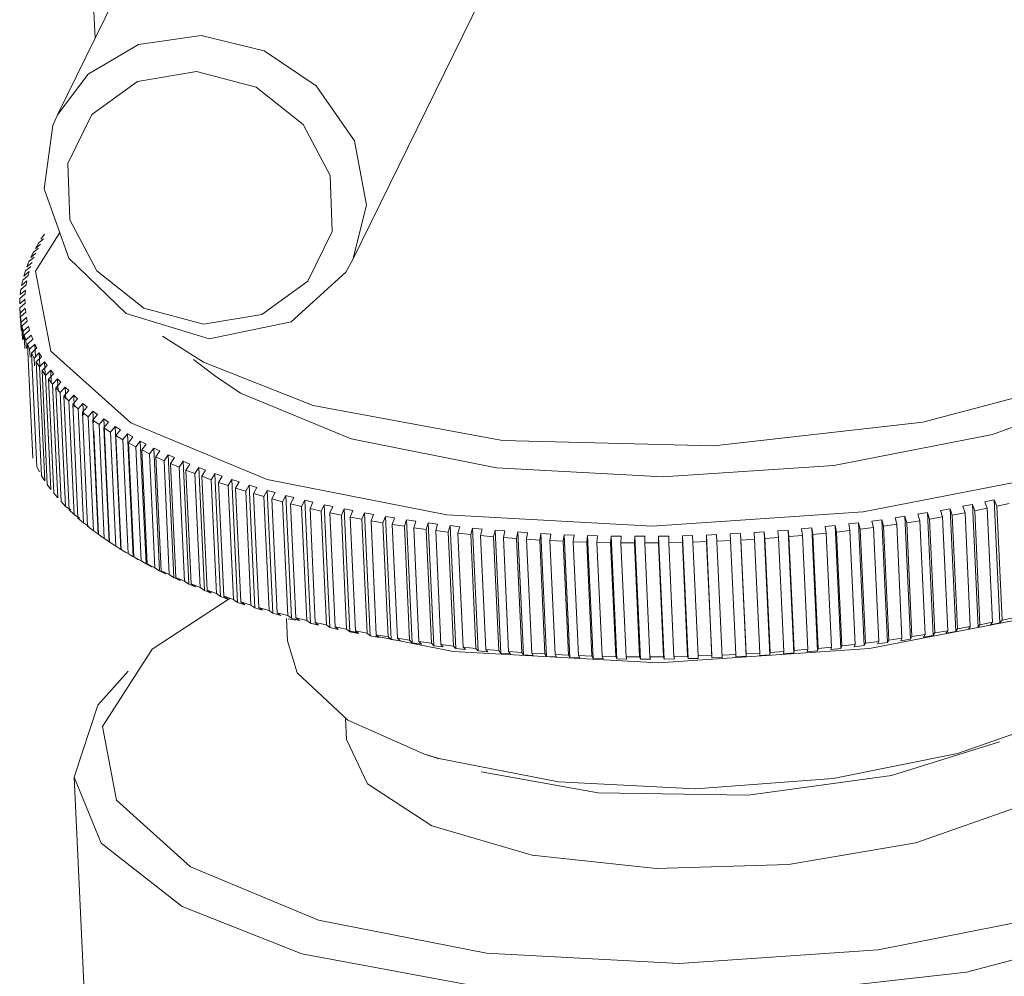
# Model space of a CAD drawing. Header units: millimetres. Extents: x 3925 to 5043, y -86 to 778.
# Tile 127 of 157: x 4821.53 to 4826.02, y 437.24 to 441.61. Entities that reach past the tile are written whole.
import ezdxf

# ---------------------------------------------------------------- set-up
doc = ezdxf.new("R2010")
doc.units = ezdxf.units.MM
doc.header["$LTSCALE"] = 46.255
doc.layers.add('140-154101-0DXF_CONTINUOUS_LINE', color=7, linetype='CONTINUOUS')

msp = doc.modelspace()

# ---------------------------------------------------------------- linework, layer by layer
at = {"layer": '140-154101-0DXF_CONTINUOUS_LINE', "color": 7, "linetype": 'Continuous', "lineweight": 0}
for p, q in [((4821.7011, 441.175), (4823.0842, 443.9958)), ((4823.0479, 440.5146), (4824.431, 443.3354)), ((4821.8146, 442.7843), (4821.8725, 441.5246)), ((4822.0656, 441.3278), (4822.3356, 441.3736)), ((4821.7111, 440.6379), (4821.6003, 440.4613)), ((4821.6413, 440.6313), (4821.6253, 440.6075)), ((4821.614, 440.5895), (4821.6001, 440.5657)), ((4821.6002, 440.5657), (4821.6237, 440.585)), ((4821.6375, 440.6089), (4821.614, 440.5895)), ((4821.5904, 440.5476), (4821.5787, 440.5236)), ((4821.5787, 440.5236), (4821.6024, 440.5434)), ((4821.6142, 440.5673), (4821.5905, 440.5476)), ((4821.5786, 440.4837), (4821.5546, 440.4633)), ((4821.5706, 440.5055), (4821.561, 440.4815)), ((4821.5611, 440.4815), (4821.5849, 440.5015)), ((4821.5945, 440.5255), (4821.5707, 440.5055)), ((4821.752, 440.5216), (4822.0144, 440.2689)), ((4821.5665, 440.4418), (4821.5424, 440.4211)), ((4821.5546, 440.4633), (4821.5472, 440.4393)), ((4821.5472, 440.4393), (4821.5712, 440.4597)), ((4821.5712, 440.4597), (4821.5665, 440.4418)), ((4821.6003, 440.4613), (4821.6707, 440.0963)), ((4821.5581, 440.3999), (4821.534, 440.3789)), ((4821.5424, 440.4211), (4821.5371, 440.3971)), ((4821.5372, 440.3971), (4821.5612, 440.4178)), ((4821.5612, 440.4178), (4821.5581, 440.3999)), ((4821.5536, 440.3581), (4821.5294, 440.3368)), ((4821.534, 440.3789), (4821.5309, 440.3549)), ((4821.5309, 440.3549), (4821.555, 440.376)), ((4821.555, 440.376), (4821.5536, 440.3581)), ((4821.5294, 440.3368), (4821.5285, 440.3128)), ((4821.5285, 440.3129), (4821.5527, 440.3342)), ((4821.5528, 440.3165), (4821.5287, 440.2947)), ((4821.5527, 440.3343), (4821.5528, 440.3164)), ((4821.5286, 440.2947), (4821.5299, 440.2709)), ((4821.5287, 440.2947), (4821.5316, 440.2322)), ((4821.53, 440.2709), (4821.5541, 440.2926)), ((4821.5559, 440.2749), (4821.5318, 440.2529)), ((4821.5541, 440.2927), (4821.5559, 440.2749)), ((4822.0144, 440.2689), (4822.3931, 440.1528)), ((4822.6333, 440.2648), (4822.3666, 440.2203)), ((4821.5317, 440.2529), (4821.5352, 440.2292)), ((4821.5318, 440.2529), (4821.5346, 440.1908)), ((4821.5352, 440.2292), (4821.5593, 440.2512)), ((4821.5352, 440.2292), (4821.537, 440.1909)), ((4821.5627, 440.2336), (4821.5387, 440.2112)), ((4821.5593, 440.2513), (4821.5628, 440.2336)), ((4822.7666, 440.2308), (4822.3931, 440.1528)), ((4821.5387, 440.2113), (4821.5443, 440.1877)), ((4821.5387, 440.2112), (4821.5415, 440.1497)), ((4821.5443, 440.1877), (4821.5684, 440.2101)), ((4821.5443, 440.1877), (4821.546, 440.1499)), ((4821.5734, 440.1926), (4821.5494, 440.1699)), ((4821.5494, 440.1699), (4821.5572, 440.1465)), ((4821.5494, 440.1699), (4821.5522, 440.109)), ((4821.5572, 440.1465), (4821.5812, 440.1692)), ((4821.5684, 440.2101), (4821.5734, 440.1925)), ((4821.5812, 440.1692), (4821.5878, 440.1518)), ((4821.5572, 440.1465), (4821.5589, 440.1093)), ((4821.5639, 440.1288), (4821.5739, 440.1056)), ((4821.5878, 440.1519), (4821.564, 440.1288)), ((4821.564, 440.1288), (4821.5879, 439.6092)), ((4821.574, 440.1057), (4821.5978, 440.1287)), ((4821.5978, 440.1287), (4821.606, 440.1115)), ((4821.5978, 440.1287), (4821.6005, 440.0703)), ((4822.3671, 440.0467), (4822.1805, 440.1661)), ((4821.5739, 440.1056), (4821.5756, 440.0692)), ((4821.606, 440.1115), (4821.5823, 440.0881)), ((4821.5823, 440.0882), (4821.5944, 440.0652)), ((4821.5823, 440.0881), (4821.6063, 439.5685)), ((4821.5944, 440.0652), (4821.6181, 440.0886)), ((4821.6181, 440.0886), (4821.628, 440.0715)), ((4821.6181, 440.0886), (4821.6208, 440.0306)), ((4821.6707, 440.0963), (4822.0349, 439.7691)), ((4821.5944, 440.0652), (4821.5961, 440.0294)), ((4821.6279, 440.0716), (4821.6044, 440.0479)), ((4821.6044, 440.0479), (4821.6187, 440.0252)), ((4821.6044, 440.0479), (4821.6284, 439.5282)), ((4821.6187, 440.0252), (4821.6422, 440.0489)), ((4821.6422, 440.0489), (4821.6536, 440.032)), ((4821.6422, 440.0489), (4821.6448, 439.9914)), ((4822.4168, 439.9851), (4822.3209, 440.0586)), ((4822.8668, 439.8486), (4822.3671, 440.0467)), ((4821.6187, 440.0252), (4821.6426, 439.5055)), ((4821.6536, 440.0321), (4821.6303, 440.0081)), ((4821.6303, 440.0081), (4821.6466, 439.9857)), ((4821.6303, 440.0081), (4821.6542, 439.4884)), ((4821.6467, 439.9857), (4821.6699, 440.0097)), ((4821.6829, 439.9931), (4821.6599, 439.9688)), ((4821.6699, 440.0097), (4821.6829, 439.9931)), ((4821.6699, 440.0097), (4821.6725, 439.9527)), ((4821.6466, 439.9857), (4821.6705, 439.466)), ((4821.6598, 439.9688), (4821.6783, 439.9467)), ((4821.6599, 439.9688), (4821.6838, 439.4491)), ((4821.6783, 439.9467), (4821.7013, 439.971)), ((4821.6783, 439.9467), (4821.7022, 439.427)), ((4821.7159, 439.9547), (4821.6931, 439.9301)), ((4821.7013, 439.9711), (4821.7159, 439.9547)), ((4821.7013, 439.971), (4821.7039, 439.9147)), ((4822.4172, 439.9852), (4822.5365, 439.9048)), ((4821.6931, 439.9301), (4821.7136, 439.9083)), ((4821.6931, 439.9301), (4821.717, 439.4104)), ((4821.7136, 439.9084), (4821.7364, 439.933)), ((4821.7136, 439.9083), (4821.7375, 439.3887)), ((4821.7524, 439.9169), (4821.73, 439.892)), ((4821.7364, 439.933), (4821.7525, 439.9169)), ((4821.7364, 439.933), (4821.7389, 439.8773)), ((4822.5365, 439.9048), (4823.0407, 439.6964)), ((4825.9666, 439.7171), (4826.5636, 439.9333)), ((4821.7299, 439.892), (4821.7525, 439.8706)), ((4821.73, 439.892), (4821.7539, 439.3723)), ((4821.7525, 439.8706), (4821.775, 439.8955)), ((4821.7525, 439.8706), (4821.7764, 439.3509)), ((4821.7926, 439.8798), (4821.7704, 439.8545)), ((4821.7704, 439.8545), (4821.795, 439.8335)), ((4821.7704, 439.8545), (4821.7944, 439.3349)), ((4821.775, 439.8955), (4821.7926, 439.8797)), ((4821.775, 439.8955), (4821.7775, 439.8406)), ((4821.795, 439.8336), (4821.8171, 439.8588)), ((4821.8171, 439.8588), (4821.8363, 439.8433)), ((4821.8171, 439.8588), (4821.8196, 439.8047)), ((4821.795, 439.8335), (4821.8189, 439.3139)), ((4821.8362, 439.8433), (4821.8144, 439.8178)), ((4821.8144, 439.8178), (4821.841, 439.7972)), ((4821.8144, 439.8178), (4821.8384, 439.2981)), ((4821.841, 439.7972), (4821.8628, 439.8227)), ((4821.8628, 439.8228), (4821.8834, 439.8075)), ((4821.8628, 439.8227), (4821.8652, 439.7695)), ((4821.841, 439.7972), (4821.8649, 439.2775)), ((4821.8833, 439.8076), (4821.8619, 439.7818)), ((4821.8619, 439.7818), (4821.8904, 439.7617)), ((4821.8619, 439.7818), (4821.8858, 439.2621)), ((4821.8905, 439.7617), (4821.9118, 439.7875)), ((4821.9118, 439.7875), (4821.9339, 439.7726)), ((4821.9118, 439.7875), (4821.9376, 439.2267)), ((4821.9338, 439.7727), (4821.9128, 439.7466)), ((4822.0349, 439.7691), (4822.6575, 439.5117)), ((4821.8669, 439.733), (4821.8886, 439.262)), ((4821.8904, 439.7617), (4821.9144, 439.242)), ((4821.9128, 439.7466), (4821.9433, 439.7269)), ((4821.9128, 439.7466), (4821.9368, 439.2269)), ((4821.9433, 439.7269), (4821.9643, 439.753)), ((4821.9433, 439.7269), (4821.9672, 439.2072)), ((4821.9642, 439.753), (4821.9877, 439.7385)), ((4821.9643, 439.753), (4821.9901, 439.1923)), ((4821.9877, 439.7386), (4821.9671, 439.7122)), ((4821.9995, 439.6931), (4822.02, 439.7194)), ((4822.02, 439.7194), (4822.0448, 439.7053)), ((4822.02, 439.7194), (4822.0458, 439.1587)), ((4821.9671, 439.7122), (4821.9994, 439.693)), ((4821.9671, 439.7122), (4821.991, 439.1925)), ((4821.9994, 439.693), (4822.0234, 439.1734)), ((4822.0448, 439.7053), (4822.0247, 439.6787)), ((4822.0247, 439.6787), (4822.0589, 439.6601)), ((4822.0247, 439.6787), (4822.0486, 439.159)), ((4822.0589, 439.6601), (4822.0789, 439.6867)), ((4822.0789, 439.6867), (4822.1052, 439.673)), ((4822.0789, 439.6867), (4822.1048, 439.1259)), ((4823.0407, 439.6964), (4823.7047, 439.565)), ((4825.2429, 439.5759), (4825.9666, 439.7171)), ((4822.0589, 439.6601), (4822.0828, 439.1404)), ((4822.1051, 439.673), (4822.0855, 439.6461)), ((4822.0855, 439.6461), (4822.1215, 439.628)), ((4822.0855, 439.6461), (4822.1094, 439.1265)), ((4822.1215, 439.628), (4822.1411, 439.6549)), ((4822.141, 439.6549), (4822.1686, 439.6416)), ((4822.1411, 439.6549), (4822.1669, 439.0942)), ((4822.1685, 439.6416), (4822.1495, 439.6145)), ((4822.1215, 439.628), (4822.1454, 439.1083)), ((4822.1494, 439.6145), (4822.1872, 439.597)), ((4822.1495, 439.6145), (4822.1734, 439.0948)), ((4822.1872, 439.597), (4822.2063, 439.6241)), ((4822.1872, 439.597), (4822.2111, 439.0773)), ((4822.2063, 439.6241), (4822.2351, 439.6112)), ((4822.2063, 439.6241), (4822.2321, 439.0633)), ((4822.235, 439.6112), (4822.2165, 439.5839)), ((4822.256, 439.5669), (4822.2745, 439.5943)), ((4822.2745, 439.5943), (4822.3046, 439.5818)), ((4822.2745, 439.5943), (4822.3003, 439.0335)), ((4821.6183, 439.5455), (4821.6062, 439.5685)), ((4822.2165, 439.5839), (4822.256, 439.5669)), ((4822.2165, 439.5839), (4822.2405, 439.0642)), ((4822.256, 439.5669), (4822.2799, 439.0472)), ((4822.2865, 439.5543), (4822.3277, 439.5379)), ((4822.3045, 439.5819), (4822.2866, 439.5543)), ((4822.2866, 439.5543), (4822.3105, 439.0346)), ((4822.3277, 439.5379), (4822.3456, 439.5655)), ((4822.3456, 439.5655), (4822.377, 439.5535)), ((4822.3456, 439.5655), (4822.3714, 439.0048)), ((4822.3769, 439.5536), (4822.3595, 439.5258)), ((4823.7047, 439.565), (4824.4635, 439.5235)), ((4824.4635, 439.5235), (4825.2429, 439.5759)), ((4821.6426, 439.5055), (4821.6283, 439.5282)), ((4822.3277, 439.5379), (4822.3516, 439.0182)), ((4822.3595, 439.5258), (4822.4023, 439.51)), ((4822.3595, 439.5258), (4822.3835, 439.0061)), ((4822.4023, 439.51), (4822.4196, 439.5378)), ((4822.4023, 439.51), (4822.4262, 438.9903)), ((4822.4196, 439.5379), (4822.4521, 439.5263)), ((4822.4196, 439.5378), (4822.4454, 438.9771)), ((4822.4521, 439.5264), (4822.4353, 439.4983)), ((4822.4353, 439.4983), (4822.4796, 439.4832)), ((4822.4353, 439.4983), (4822.4592, 438.9787)), ((4822.4796, 439.4832), (4822.4963, 439.5113)), ((4822.4963, 439.5113), (4822.53, 439.5003)), ((4822.4963, 439.5113), (4822.5222, 438.9505)), ((4822.5299, 439.5003), (4822.5138, 439.472)), ((4822.6575, 439.5117), (4823.4774, 439.3495)), ((4825.3766, 439.363), (4826.2701, 439.5373)), ((4821.6705, 439.466), (4821.6542, 439.4884)), ((4822.4796, 439.4832), (4822.5035, 438.9636)), ((4822.5138, 439.472), (4822.5596, 439.4576)), ((4822.5138, 439.472), (4822.5377, 438.9524)), ((4822.5596, 439.4576), (4822.5757, 439.4859)), ((4822.5596, 439.4576), (4822.5835, 438.9379)), ((4822.5757, 439.4859), (4822.6105, 439.4753)), ((4822.5757, 439.4859), (4822.6015, 438.9251)), ((4822.6104, 439.4754), (4822.595, 439.4469)), ((4822.6422, 439.4332), (4822.6577, 439.4616)), ((4822.6576, 439.4616), (4822.6935, 439.4516)), ((4822.6577, 439.4616), (4822.6835, 438.9009)), ((4822.6934, 439.4516), (4822.6786, 439.423)), ((4821.7022, 439.427), (4821.6837, 439.4491)), ((4821.7375, 439.3887), (4821.717, 439.4104)), ((4822.5949, 439.4469), (4822.6422, 439.4332)), ((4822.595, 439.4469), (4822.6189, 438.9273)), ((4822.6422, 439.4332), (4822.6661, 438.9135)), ((4822.6786, 439.423), (4822.7273, 439.4099)), ((4822.6786, 439.423), (4822.7025, 438.9033)), ((4822.7273, 439.41), (4822.7421, 439.4386)), ((4822.7273, 439.4099), (4822.7512, 438.8903)), ((4822.742, 439.4386), (4822.7789, 439.4291)), ((4822.7421, 439.4386), (4822.7679, 438.8778)), ((4822.7788, 439.4291), (4822.7647, 439.4003)), ((4822.8147, 439.388), (4822.8288, 439.4168)), ((4822.8288, 439.4168), (4822.8667, 439.4078)), ((4822.8288, 439.4168), (4822.8546, 438.856)), ((4822.8666, 439.4079), (4822.8532, 439.3789)), ((4825.9324, 439.4089), (4825.975, 439.4179)), ((4825.9433, 439.38), (4825.9325, 439.4089)), ((4825.9749, 439.4179), (4825.9865, 439.3891)), ((4825.9749, 439.4179), (4826.0007, 438.8571)), ((4821.7622, 439.3722), (4821.7375, 439.3887)), ((4821.7764, 439.3509), (4821.7538, 439.3723)), ((4822.7647, 439.4003), (4822.8147, 439.388)), ((4822.7647, 439.4003), (4822.7887, 438.8806)), ((4822.8147, 439.388), (4822.8386, 438.8683)), ((4822.8531, 439.3789), (4822.9044, 439.3672)), ((4822.8532, 439.3789), (4822.8771, 438.8592)), ((4822.9044, 439.3673), (4822.9178, 439.3962)), ((4822.9044, 439.3672), (4822.9284, 438.8476)), ((4822.9178, 439.3962), (4822.9566, 439.3878)), ((4822.9178, 439.3962), (4822.9436, 438.8355)), ((4822.9565, 439.3879), (4822.9438, 439.3587)), ((4822.9963, 439.3479), (4823.009, 439.377)), ((4823.0089, 439.377), (4823.0486, 439.3691)), ((4823.009, 439.377), (4823.0348, 438.8162)), ((4823.0485, 439.3692), (4823.0366, 439.3399)), ((4824.4143, 439.2982), (4825.3766, 439.363)), ((4825.6268, 439.3527), (4825.6712, 439.36)), ((4825.6711, 439.3599), (4825.6803, 439.3307)), ((4825.6711, 439.3599), (4825.6969, 438.7992)), ((4825.73, 439.3701), (4825.7739, 439.378)), ((4825.7392, 439.3408), (4825.7301, 439.3701)), ((4825.7737, 439.378), (4825.7837, 439.3488)), ((4825.7737, 439.378), (4825.7995, 438.8172)), ((4825.7837, 439.3488), (4825.842, 439.3597)), ((4825.8319, 439.3889), (4825.8752, 439.3973)), ((4825.842, 439.3598), (4825.832, 439.3889)), ((4825.842, 439.3597), (4825.8659, 438.8401)), ((4825.8751, 439.3973), (4825.8859, 439.3683)), ((4825.8751, 439.3973), (4825.9009, 438.8365)), ((4825.8859, 439.3683), (4825.9433, 439.38)), ((4825.8859, 439.3683), (4825.9098, 438.8486)), ((4825.9433, 439.38), (4825.9673, 438.8603)), ((4825.9865, 439.3891), (4826.0431, 439.4015)), ((4825.9865, 439.3891), (4826.0105, 438.8694)), ((4821.8008, 439.3348), (4821.7765, 439.3509)), ((4821.8189, 439.3139), (4821.7943, 439.3349)), ((4822.9438, 439.3587), (4822.9963, 439.3478)), ((4822.9438, 439.3587), (4822.9677, 438.8391)), ((4822.9963, 439.3478), (4823.0202, 438.8282)), ((4823.0365, 439.3399), (4823.0902, 439.3297)), ((4823.0366, 439.3399), (4823.0605, 438.8202)), ((4823.0902, 439.3298), (4823.1021, 439.359)), ((4823.0902, 439.3297), (4823.1142, 438.8101)), ((4823.1021, 439.359), (4823.1426, 439.3518)), ((4823.1021, 439.359), (4823.1279, 438.7983)), ((4823.1313, 439.3224), (4823.1861, 439.313)), ((4823.1425, 439.3518), (4823.1314, 439.3224)), ((4823.1314, 439.3224), (4823.1553, 438.8027)), ((4823.1861, 439.313), (4823.1972, 439.3424)), ((4823.1972, 439.3424), (4823.2385, 439.3357)), ((4823.1972, 439.3424), (4823.223, 438.7817)), ((4823.2384, 439.3357), (4823.228, 439.3062)), ((4823.2837, 439.2976), (4823.2941, 439.3272)), ((4823.2941, 439.3272), (4823.3361, 439.321)), ((4823.2941, 439.3272), (4823.3199, 438.7664)), ((4823.336, 439.3211), (4823.3264, 439.2914)), ((4823.4774, 439.3495), (4824.4143, 439.2982)), ((4825.4171, 439.3218), (4825.4624, 439.3279)), ((4825.4238, 439.2921), (4825.4171, 439.3218)), ((4825.4622, 439.3279), (4825.4698, 439.2984)), ((4825.4622, 439.3279), (4825.488, 438.7672)), ((4825.5225, 439.3365), (4825.5673, 439.3433)), ((4825.53, 439.307), (4825.5225, 439.3365)), ((4825.5672, 439.3433), (4825.5756, 439.3139)), ((4825.5672, 439.3433), (4825.593, 438.7825)), ((4825.5755, 439.3138), (4825.6353, 439.3232)), ((4825.6352, 439.3233), (4825.6269, 439.3527)), ((4825.6353, 439.3232), (4825.6592, 438.8036)), ((4825.6802, 439.3307), (4825.7393, 439.3408)), ((4825.6803, 439.3307), (4825.7042, 438.811)), ((4825.7393, 439.3408), (4825.7632, 438.8212)), ((4825.7837, 439.3488), (4825.8077, 438.8292)), ((4821.843, 439.298), (4821.8189, 439.3139)), ((4821.8649, 439.2775), (4821.8383, 439.2981)), ((4821.8886, 439.262), (4821.8649, 439.2776)), ((4823.1861, 439.313), (4823.21, 438.7933)), ((4823.2279, 439.3062), (4823.2837, 439.2976)), ((4823.228, 439.3062), (4823.2519, 438.7865)), ((4823.2837, 439.2976), (4823.3077, 438.7779)), ((4823.3264, 439.2914), (4823.3831, 439.2836)), ((4823.3264, 439.2914), (4823.3503, 438.7717)), ((4823.3831, 439.2836), (4823.3927, 439.3133)), ((4823.3831, 439.2836), (4823.407, 438.7639)), ((4823.3926, 439.3133), (4823.4354, 439.3077)), ((4823.3927, 439.3133), (4823.4185, 438.7525)), ((4823.4264, 439.278), (4823.484, 439.271)), ((4823.4353, 439.3078), (4823.4265, 439.278)), ((4823.4265, 439.278), (4823.4504, 438.7583)), ((4823.484, 439.271), (4823.4928, 439.3008)), ((4823.484, 439.271), (4823.508, 438.7513)), ((4823.4928, 439.3008), (4823.5361, 439.2958)), ((4823.4928, 439.3008), (4823.5186, 438.74)), ((4823.536, 439.2959), (4823.528, 439.266)), ((4823.5864, 439.2598), (4823.5944, 439.2897)), ((4823.5943, 439.2897), (4823.6383, 439.2853)), ((4823.5944, 439.2897), (4823.6202, 438.7289)), ((4823.6382, 439.2854), (4823.631, 439.2554)), ((4823.6901, 439.25), (4823.6973, 439.28)), ((4823.6972, 439.28), (4823.7417, 439.2763)), ((4823.6973, 439.28), (4823.7231, 438.7192)), ((4823.7416, 439.2763), (4823.7353, 439.2463)), ((4823.795, 439.2417), (4823.8013, 439.2717)), ((4823.8013, 439.2717), (4823.8462, 439.2686)), ((4823.8013, 439.2717), (4823.8272, 438.711)), ((4824.8792, 439.269), (4824.9258, 439.2721)), ((4824.9256, 439.2721), (4824.9289, 439.2421)), ((4824.9256, 439.2721), (4824.9515, 438.7114)), ((4824.9878, 439.2767), (4825.0342, 439.2805)), ((4824.991, 439.2467), (4824.9878, 439.2767)), ((4825.0341, 439.2804), (4825.0382, 439.2505)), ((4825.0341, 439.2804), (4825.0599, 438.7197)), ((4825.096, 439.2859), (4825.1422, 439.2902)), ((4825.1001, 439.2559), (4825.0961, 439.2859)), ((4825.1421, 439.2902), (4825.1471, 439.2604)), ((4825.1421, 439.2902), (4825.1679, 438.7295)), ((4825.2037, 439.2964), (4825.2497, 439.3014)), ((4825.2087, 439.2666), (4825.2038, 439.2964)), ((4825.2496, 439.3014), (4825.2554, 439.2716)), ((4825.2496, 439.3014), (4825.2754, 438.7406)), ((4825.2554, 439.2716), (4825.3167, 439.2787)), ((4825.2554, 439.2716), (4825.2793, 438.752)), ((4825.3108, 439.3084), (4825.3564, 439.314)), ((4825.3166, 439.2787), (4825.3108, 439.3084)), ((4825.3167, 439.2787), (4825.3406, 438.759)), ((4825.3563, 439.314), (4825.363, 439.2843)), ((4825.3563, 439.314), (4825.3821, 438.7532)), ((4825.363, 439.2843), (4825.4238, 439.2921)), ((4825.363, 439.2843), (4825.3869, 438.7646)), ((4825.4238, 439.2921), (4825.4478, 438.7725)), ((4825.4697, 439.2984), (4825.5301, 439.307)), ((4825.4698, 439.2984), (4825.4937, 438.7787)), ((4825.5301, 439.307), (4825.554, 438.7873)), ((4825.5756, 439.3139), (4825.5995, 438.7942)), ((4821.9144, 439.242), (4821.8858, 439.2621)), ((4821.9376, 439.2267), (4821.9144, 439.242)), ((4821.9672, 439.2072), (4821.9367, 439.2269)), ((4821.9368, 439.2269), (4821.9596, 439.2119)), ((4823.528, 439.266), (4823.5864, 439.2598)), ((4823.528, 439.266), (4823.552, 438.7463)), ((4823.5864, 439.2598), (4823.6103, 438.7401)), ((4823.631, 439.2554), (4823.6901, 439.25)), ((4823.631, 439.2554), (4823.6549, 438.7357)), ((4823.6901, 439.25), (4823.7141, 438.7304)), ((4823.7352, 439.2463), (4823.7951, 439.2417)), ((4823.7353, 439.2463), (4823.7592, 438.7266)), ((4823.7951, 439.2417), (4823.819, 438.722)), ((4823.8461, 439.2686), (4823.8406, 439.2386)), ((4823.8406, 439.2386), (4823.901, 439.2348)), ((4823.8406, 439.2386), (4823.8646, 438.7189)), ((4823.901, 439.2348), (4823.9065, 439.2649)), ((4823.901, 439.2348), (4823.925, 438.7151)), ((4823.9064, 439.2649), (4823.9518, 439.2624)), ((4823.9065, 439.2649), (4823.9323, 438.7042)), ((4823.947, 439.2323), (4824.008, 439.2294)), ((4823.9517, 439.2624), (4823.9471, 439.2323)), ((4823.9471, 439.2323), (4823.971, 438.7126)), ((4824.0079, 439.2294), (4824.0126, 439.2595)), ((4824.008, 439.2294), (4824.0319, 438.7097)), ((4824.0125, 439.2595), (4824.0582, 439.2577)), ((4824.0126, 439.2595), (4824.0384, 438.6988)), ((4824.0543, 439.2275), (4824.1157, 439.2254)), ((4824.0581, 439.2577), (4824.0544, 439.2275)), ((4824.0544, 439.2275), (4824.0783, 438.7079)), ((4824.1157, 439.2255), (4824.1195, 439.2556)), ((4824.1157, 439.2254), (4824.1396, 438.7058)), ((4824.1194, 439.2556), (4824.1654, 439.2544)), ((4824.1195, 439.2556), (4824.1453, 438.6949)), ((4824.1653, 439.2544), (4824.1624, 439.2242)), ((4824.2241, 439.223), (4824.227, 439.2531)), ((4824.227, 439.2531), (4824.2732, 439.2525)), ((4824.227, 439.2531), (4824.2528, 438.6924)), ((4824.2731, 439.2525), (4824.2711, 439.2223)), ((4824.3331, 439.222), (4824.3351, 439.2521)), ((4824.3351, 439.2521), (4824.3816, 439.2521)), ((4824.3351, 439.2521), (4824.3609, 438.6914)), ((4824.3814, 439.2521), (4824.3803, 439.222)), ((4824.4425, 439.2224), (4824.4436, 439.2526)), ((4824.4436, 439.2526), (4824.4902, 439.2532)), ((4824.4436, 439.2526), (4824.4695, 438.6918)), ((4824.4901, 439.2532), (4824.4898, 439.2231)), ((4824.5522, 439.2243), (4824.5525, 439.2545)), ((4824.5524, 439.2545), (4824.5991, 439.2558)), ((4824.5525, 439.2545), (4824.5783, 438.6938)), ((4824.599, 439.2558), (4824.5996, 439.2256)), ((4824.5995, 439.2256), (4824.662, 439.2277)), ((4824.5996, 439.2256), (4824.6235, 438.706)), ((4824.6614, 439.2579), (4824.7081, 439.2598)), ((4824.6614, 439.2579), (4824.6872, 438.6971)), ((4824.662, 439.2277), (4824.6614, 439.2579)), ((4824.662, 439.2277), (4824.686, 438.7081)), ((4824.7079, 439.2598), (4824.7338, 438.699)), ((4824.7094, 439.2296), (4824.7719, 439.2326)), ((4824.7703, 439.2627), (4824.817, 439.2652)), ((4824.7718, 439.2326), (4824.7704, 439.2627)), ((4824.7719, 439.2326), (4824.7958, 438.7129)), ((4824.8169, 439.2652), (4824.8192, 439.2352)), ((4824.8169, 439.2652), (4824.8427, 438.7045)), ((4824.8192, 439.2351), (4824.8816, 439.2389)), ((4824.8192, 439.2352), (4824.8431, 438.7155)), ((4824.8816, 439.2389), (4824.8792, 439.269)), ((4824.8816, 439.2389), (4824.9055, 438.7192)), ((4824.9288, 439.2421), (4824.9911, 439.2467)), ((4824.9289, 439.2421), (4824.9528, 438.7224)), ((4824.9911, 439.2467), (4825.015, 438.727)), ((4825.0381, 439.2505), (4825.1002, 439.2559)), ((4825.0382, 439.2505), (4825.0621, 438.7308)), ((4825.1002, 439.2559), (4825.1241, 438.7363)), ((4825.147, 439.2603), (4825.2088, 439.2666)), ((4825.1471, 439.2604), (4825.171, 438.7407)), ((4825.2088, 439.2666), (4825.2327, 438.7469)), ((4821.9901, 439.1923), (4821.9672, 439.2073)), ((4822.0234, 439.1734), (4821.991, 439.1925)), ((4821.991, 439.1925), (4822.0135, 439.1778)), ((4824.1624, 439.2242), (4824.2242, 439.223)), ((4824.1624, 439.2242), (4824.1863, 438.7045)), ((4824.2242, 439.223), (4824.2481, 438.7033)), ((4824.271, 439.2223), (4824.3331, 439.2219)), ((4824.2711, 439.2223), (4824.295, 438.7027)), ((4824.3331, 439.2219), (4824.357, 438.7023)), ((4824.3802, 439.222), (4824.4425, 439.2224)), ((4824.3803, 439.222), (4824.4042, 438.7023)), ((4824.4425, 439.2224), (4824.4664, 438.7027)), ((4824.4898, 439.223), (4824.5522, 439.2243)), ((4824.4898, 439.2231), (4824.5137, 438.7034)), ((4824.5522, 439.2243), (4824.5761, 438.7047)), ((4822.0458, 439.1587), (4822.0234, 439.1734)), ((4822.0828, 439.1404), (4822.0486, 439.159)), ((4822.0486, 439.159), (4822.0706, 439.1446)), ((4822.1048, 439.1259), (4822.0828, 439.1404)), ((4822.1309, 439.1122), (4822.1047, 439.126)), ((4822.1454, 439.1083), (4822.1094, 439.1265)), ((4822.1094, 439.1265), (4822.1309, 439.1123)), ((4822.1669, 439.0942), (4822.1454, 439.1084)), ((4822.1944, 439.0809), (4822.1668, 439.0942)), ((4822.2111, 439.0773), (4822.1734, 439.0948)), ((4822.1734, 439.0948), (4822.1943, 439.0809)), ((4822.2321, 439.0633), (4822.2111, 439.0773)), ((4822.2609, 439.0505), (4822.232, 439.0634)), ((4822.2799, 439.0472), (4822.2404, 439.0642)), ((4822.2405, 439.0642), (4822.2609, 439.0505)), ((4822.3003, 439.0335), (4822.2799, 439.0473)), ((4822.3304, 439.0211), (4822.3002, 439.0336)), ((4822.3516, 439.0182), (4822.3104, 439.0346)), ((4822.3105, 439.0346), (4822.3303, 439.0211)), ((4822.3714, 439.0048), (4822.3516, 439.0183)), ((4822.4027, 438.9928), (4822.3714, 439.0048)), ((4822.4262, 438.9903), (4822.3834, 439.0061)), ((4822.3835, 439.0061), (4822.4027, 438.9928)), ((4822.1324, 438.7375), (4822.4892, 438.9699)), ((4822.4454, 438.9771), (4822.4262, 438.9904)), ((4822.4779, 438.9656), (4822.4453, 438.9771)), ((4822.5035, 438.9636), (4822.4592, 438.9787)), ((4822.4592, 438.9787), (4822.4779, 438.9656)), ((4822.5222, 438.9505), (4822.5035, 438.9636)), ((4822.5558, 438.9395), (4822.5221, 438.9506)), ((4822.5835, 438.9379), (4822.5377, 438.9524)), ((4822.5377, 438.9524), (4822.5557, 438.9395)), ((4822.6015, 438.9251), (4822.5835, 438.9379)), ((4822.6363, 438.9146), (4822.6014, 438.9251)), ((4822.6661, 438.9135), (4822.6188, 438.9272)), ((4822.6189, 438.9273), (4822.6362, 438.9146)), ((4822.6835, 438.9009), (4822.6661, 438.9135)), ((4826.2987, 438.914), (4825.4053, 438.7397)), ((4822.7193, 438.8909), (4822.6834, 438.9009)), ((4822.7512, 438.8903), (4822.7025, 438.9033)), ((4822.7025, 438.9033), (4822.7192, 438.8909)), ((4822.7499, 438.7753), (4822.7452, 438.8768)), ((4822.7679, 438.8778), (4822.7512, 438.8903)), ((4822.7863, 438.8687), (4822.7535, 438.8751)), ((4822.8047, 438.8684), (4822.7678, 438.8779)), ((4822.8386, 438.8683), (4822.7886, 438.8806)), ((4822.7887, 438.8806), (4822.8046, 438.8684)), ((4822.8546, 438.856), (4822.8386, 438.8683)), ((4826.0105, 438.8694), (4826.0007, 438.8571)), ((4826.067, 438.8818), (4826.0104, 438.8694)), ((4822.8914, 438.8479), (4822.8544, 438.8552)), ((4822.8924, 438.8471), (4822.8545, 438.8561)), ((4822.9284, 438.8476), (4822.877, 438.8592)), ((4822.8771, 438.8592), (4822.8924, 438.8471)), ((4822.9436, 438.8355), (4822.9284, 438.8476)), ((4822.9823, 438.8271), (4822.9435, 438.8355)), ((4822.9677, 438.8391), (4822.9823, 438.8271)), ((4823.0202, 438.8282), (4822.9677, 438.839)), ((4823.0348, 438.8162), (4823.0202, 438.8282)), ((4825.7632, 438.8212), (4825.7042, 438.811)), ((4825.7559, 438.8094), (4825.7632, 438.8212)), ((4825.8077, 438.8292), (4825.7995, 438.8172)), ((4825.8659, 438.8401), (4825.8076, 438.8291)), ((4825.9009, 438.8365), (4825.8577, 438.8281)), ((4825.8578, 438.8281), (4825.8659, 438.8401)), ((4825.9098, 438.8486), (4825.9009, 438.8365)), ((4825.9673, 438.8603), (4825.9098, 438.8486)), ((4826.0008, 438.8572), (4825.9582, 438.8482)), ((4825.9583, 438.8482), (4825.9672, 438.8603)), ((4823.0749, 438.8115), (4823.032, 438.82)), ((4823.0743, 438.8084), (4823.0347, 438.8163)), ((4823.1142, 438.8101), (4823.0605, 438.8202)), ((4823.0605, 438.8202), (4823.0743, 438.8084)), ((4823.1279, 438.7983), (4823.1141, 438.8101)), ((4823.1684, 438.791), (4823.1278, 438.7983)), ((4823.5061, 438.7262), (4823.1539, 438.7959)), ((4823.21, 438.7933), (4823.1552, 438.8027)), ((4823.1553, 438.8027), (4823.1683, 438.791)), ((4823.223, 438.7817), (4823.21, 438.7933)), ((4823.2642, 438.775), (4823.2229, 438.7817)), ((4823.3077, 438.7779), (4823.2519, 438.7865)), ((4823.2519, 438.7865), (4823.2642, 438.775)), ((4823.3199, 438.7664), (4823.3076, 438.7779)), ((4825.4937, 438.7787), (4825.488, 438.7672)), ((4825.554, 438.7873), (4825.4936, 438.7787)), ((4825.5931, 438.7825), (4825.5482, 438.7758)), ((4825.5483, 438.7758), (4825.5539, 438.7873)), ((4825.5995, 438.7942), (4825.593, 438.7825)), ((4825.6592, 438.8036), (4825.5994, 438.7942)), ((4825.6969, 438.7992), (4825.6525, 438.7919)), ((4825.6527, 438.7919), (4825.6591, 438.8036)), ((4825.7042, 438.811), (4825.6969, 438.7992)), ((4825.7996, 438.8172), (4825.7557, 438.8093)), ((4821.9067, 438.3848), (4822.1324, 438.7375)), ((4822.7499, 438.7753), (4822.7943, 438.6297)), ((4823.3618, 438.7603), (4823.3198, 438.7664)), ((4823.407, 438.7639), (4823.3503, 438.7717)), ((4823.3503, 438.7717), (4823.3618, 438.7603)), ((4823.4185, 438.7525), (4823.407, 438.7639)), ((4823.4611, 438.747), (4823.4184, 438.7525)), ((4823.508, 438.7513), (4823.4503, 438.7583)), ((4823.4504, 438.7583), (4823.4611, 438.747)), ((4823.5186, 438.74), (4823.5079, 438.7513)), ((4823.5619, 438.7351), (4823.5185, 438.74)), ((4823.6103, 438.7401), (4823.5519, 438.7463)), ((4823.552, 438.7463), (4823.5618, 438.7351)), ((4823.6202, 438.7289), (4823.6103, 438.7401)), ((4823.7141, 438.7304), (4823.6549, 438.7357)), ((4823.6549, 438.7357), (4823.664, 438.7246)), ((4825.4053, 438.7397), (4824.443, 438.675)), ((4825.0621, 438.7308), (4825.0599, 438.7197)), ((4825.1241, 438.7363), (4825.0621, 438.7308)), ((4825.1219, 438.7251), (4825.1241, 438.7363)), ((4825.171, 438.7407), (4825.1679, 438.7295)), ((4825.2327, 438.7469), (4825.171, 438.7407)), ((4825.2754, 438.7406), (4825.2294, 438.7357)), ((4825.2296, 438.7357), (4825.2326, 438.7469)), ((4825.2793, 438.752), (4825.2754, 438.7406)), ((4825.3406, 438.759), (4825.2793, 438.7519)), ((4825.3822, 438.7532), (4825.3365, 438.7477)), ((4825.3366, 438.7477), (4825.3406, 438.759)), ((4825.3869, 438.7646), (4825.3821, 438.7532)), ((4825.4478, 438.7725), (4825.3869, 438.7646)), ((4825.4881, 438.7672), (4825.4428, 438.761)), ((4825.4429, 438.7611), (4825.4477, 438.7725)), ((4824.443, 438.675), (4823.5061, 438.7262)), ((4823.664, 438.7246), (4823.6201, 438.7289)), ((4823.7231, 438.7192), (4823.714, 438.7304)), ((4823.7674, 438.7155), (4823.723, 438.7192)), ((4823.819, 438.722), (4823.7591, 438.7266)), ((4823.7592, 438.7266), (4823.7674, 438.7155)), ((4823.8272, 438.711), (4823.8189, 438.722)), ((4823.872, 438.7079), (4823.827, 438.711)), ((4823.925, 438.7151), (4823.8645, 438.7189)), ((4823.8646, 438.7189), (4823.8719, 438.7079)), ((4823.9323, 438.7042), (4823.9249, 438.7152)), ((4823.9775, 438.7017), (4823.9322, 438.7042)), ((4824.0319, 438.7097), (4823.9709, 438.7126)), ((4823.971, 438.7126), (4823.9775, 438.7017)), ((4824.0384, 438.6988), (4824.0319, 438.7097)), ((4824.084, 438.6969), (4824.0383, 438.6988)), ((4824.1396, 438.7058), (4824.0782, 438.7078)), ((4824.0783, 438.7079), (4824.0839, 438.6969)), ((4824.1453, 438.6949), (4824.1396, 438.7058)), ((4824.1912, 438.6936), (4824.1451, 438.6949)), ((4824.2481, 438.7033), (4824.1863, 438.7045)), ((4824.1863, 438.7045), (4824.1911, 438.6936)), ((4824.2528, 438.6924), (4824.248, 438.7033)), ((4824.299, 438.6918), (4824.2527, 438.6924)), ((4824.357, 438.7023), (4824.295, 438.7027)), ((4824.295, 438.7027), (4824.2989, 438.6918)), ((4824.3609, 438.6914), (4824.357, 438.7023)), ((4824.4073, 438.6914), (4824.3608, 438.6914)), ((4824.4664, 438.7027), (4824.4041, 438.7023)), ((4824.4042, 438.7023), (4824.4072, 438.6914)), ((4824.4695, 438.6918), (4824.4664, 438.7027)), ((4824.5159, 438.6925), (4824.4693, 438.6918)), ((4824.5761, 438.7047), (4824.5137, 438.7034)), ((4824.5137, 438.7034), (4824.5159, 438.6925)), ((4824.5783, 438.6938), (4824.5761, 438.7047)), ((4824.6248, 438.695), (4824.5781, 438.6938)), ((4824.686, 438.7081), (4824.6234, 438.7059)), ((4824.6235, 438.706), (4824.6248, 438.695)), ((4824.6872, 438.6971), (4824.6859, 438.7081)), ((4824.7338, 438.699), (4824.6871, 438.6971)), ((4824.7958, 438.7129), (4824.7333, 438.71)), ((4824.7333, 438.71), (4824.7338, 438.699)), ((4824.7962, 438.702), (4824.7958, 438.7129)), ((4824.8427, 438.7045), (4824.7961, 438.702)), ((4824.8431, 438.7155), (4824.8427, 438.7045)), ((4824.9055, 438.7192), (4824.8431, 438.7155)), ((4824.9515, 438.7114), (4824.9049, 438.7082)), ((4824.905, 438.7082), (4824.9055, 438.7193)), ((4824.9528, 438.7224), (4824.9515, 438.7114)), ((4825.015, 438.727), (4824.9527, 438.7224)), ((4825.06, 438.7197), (4825.0135, 438.716)), ((4825.0136, 438.716), (4825.015, 438.727)), ((4825.168, 438.7295), (4825.1217, 438.7251)), ((4822.7943, 438.6297), (4823.0253, 438.4123)), ((4823.0196, 438.325), (4823.0152, 438.4219)), ((4821.9702, 438.0486), (4821.9067, 438.3848)), ((4823.0253, 438.4123), (4823.376, 438.2579)), ((4823.0196, 438.325), (4823.1147, 438.1227)), ((4823.376, 438.2579), (4823.4416, 438.2378)), ((4823.4413, 438.2369), (4823.376, 438.2579)), ((4823.9868, 438.1311), (4823.4416, 438.2378)), ((4821.8479, 436.6225), (4821.7775, 438.1522))]:
    msp.add_line(p, q, dxfattribs=at)
for points in [[(4822.3559, 441.5368), (4822.0708, 441.4967), (4821.8412, 441.361), (4821.7011, 441.175)], [(4822.3559, 441.5368), (4822.644, 441.4677), (4822.8815, 441.3083), (4823.0559, 441.0567), (4823.1106, 440.7632), (4823.0479, 440.5146)], [(4822.3356, 441.3736), (4822.6071, 441.3012), (4822.8217, 441.1316)], [(4821.7568, 440.6968), (4821.7488, 440.9533), (4821.8579, 441.1765), (4822.0656, 441.3278)], [(4821.7011, 441.175), (4821.6798, 441.1264), (4821.6408, 440.8377), (4821.752, 440.5216)], [(4822.8217, 441.1316), (4822.9451, 440.8982), (4822.9537, 440.6424)], [(4822.3666, 440.2203), (4822.0949, 440.2929), (4821.8798, 440.4631), (4821.7568, 440.6968)], [(4822.9537, 440.6424), (4822.8435, 440.4167), (4822.6333, 440.2648)], [(4823.0479, 440.5146), (4823.0161, 440.4575), (4822.7666, 440.2308)], [(4827.1848, 440.3964), (4826.9876, 440.2456), (4826.4306, 439.9795), (4825.6487, 439.7724), (4824.6949, 439.6651), (4823.7313, 439.6893), (4822.8668, 439.8486)], [(4821.7775, 438.1522), (4821.8851, 438.4814), (4822.023, 438.6365)], [(4827.7711, 438.428), (4827.6635, 438.0988), (4827.3098, 437.7788), (4826.702, 437.4886), (4825.849, 437.2628), (4824.8087, 437.1458), (4823.7578, 437.1723), (4822.8151, 437.346)], [(4827.632, 438.4293), (4827.424, 438.0909), (4826.9565, 437.7799), (4826.2752, 437.5298), (4825.4452, 437.365), (4824.5378, 437.302), (4823.6578, 437.3494), (4822.8914, 437.5008)], [(4826.1697, 438.3865), (4825.8071, 438.2612), (4825.2397, 438.1462), (4824.6117, 438.0998), (4823.9868, 438.1311)], [(4823.6338, 438.1768), (4824.1678, 438.0814), (4824.8522, 438.0707), (4825.5066, 438.1605), (4825.9989, 438.3137)], [(4822.8151, 437.346), (4822.2691, 437.5627), (4821.9005, 437.8516), (4821.7775, 438.1522)], [(4823.1147, 438.1227), (4823.4085, 437.9315), (4823.8662, 437.7972), (4824.432, 437.736), (4825.0369, 437.7551), (4825.617, 437.8539), (4826.0931, 438.0204)], [(4822.8914, 437.5008), (4822.3074, 437.743), (4821.9702, 438.0486)]]:
    msp.add_lwpolyline(points, dxfattribs=at)

doc.saveas('drawing.dxf')
